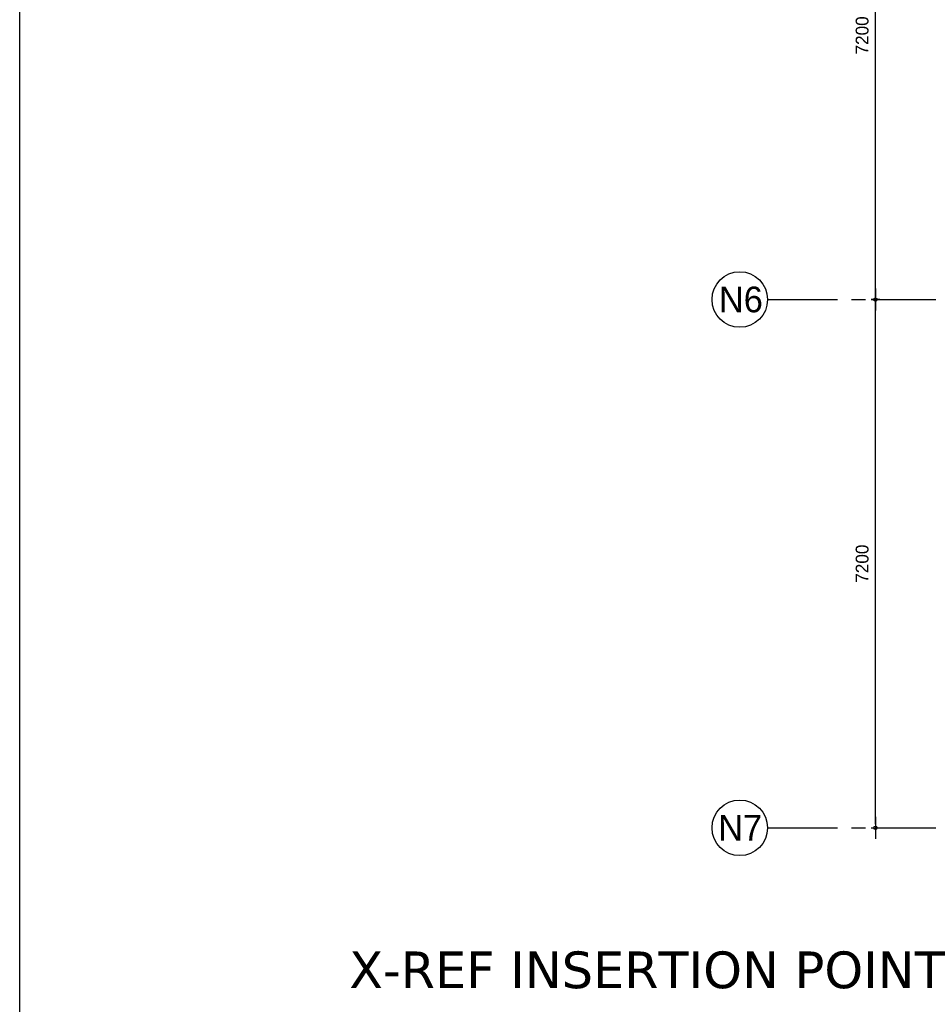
# Model space of a CAD drawing. Header units: millimetres. Extents: x 111285 to 237437, y -9513 to 52045.
# Tile 2 of 117: x 111285 to 123674, y -1811 to 11608. Entities that reach past the tile are written whole.
import ezdxf
from ezdxf.enums import TextEntityAlignment as Align

# ---------------------------------------------------------------- set-up
doc = ezdxf.new("R2010")
doc.units = ezdxf.units.MM
doc.header["$LTSCALE"] = 100
doc.linetypes.add('CENTER', pattern=[50.8, 31.75, -6.35, 6.35, -6.35])
doc.layers.get('0').update_dxf_attribs({"color": 252})
doc.layers.get('Defpoints').update_dxf_attribs({"color": 252})
for name, color, linetype in [('0-HOOFDSTRAMIEN', 1, 'CENTER'), ('0-maatlijn', 252, 'Continuous'), ('0-text-35', 252, 'Continuous'), ('X-ref', 252, 'Continuous')]:
    doc.layers.add(name, color=color, linetype=linetype)
doc.layers.add('OTH 160 HULP NON PLOT', color=252, linetype='Continuous', plot=False)
doc.styles.add('UNI', font='txt')
doc.styles.add('UNI-100-3_5', font='txt', dxfattribs={"height": 350})
doc.styles.add('verdana', font='verdana.ttf')
doc.dimstyles.new('UNI-50-3_5', dxfattribs={"dimscale": 50, "dimtxt": 3.5, "dimasz": 1, "dimexe": 0, "dimexo": 0, "dimgap": 0, "dimtad": 0, "dimrnd": 1, "dimdsep": 46, "dimtxsty": 'UNI', "dimblk": 'DIMPUNT', "dimcen": -3, "dimdle": 5, "dimse1": 1, "dimse2": 1, "dimclrd": 1, "dimclre": 1, "dimclrt": 3, "dimadec": 0, "dimazin": 0, "dimtfac": 2.285714, "dimtix": 1, "dimtmove": 2, "dimatfit": 3, "dimldrblk": 'DIMPUNT', "dimfxl": 0, "dimtvp": 1, "dimtolj": 1, "dimarcsym": 0})

# ---------------------------------------------------------------- blocks, each defined once
blk = doc.blocks.new('DIMPUNT')
at = {"color": 1}
for p, q in [((-3, 0), (3, 0)), ((0, 0), (0, 1.199215)), ((0, -1.199215), (0, 0))]:
    blk.add_line(p, q, dxfattribs=at)
blk.add_circle((0, 0), 0.456811, dxfattribs=at)
blk = doc.blocks.new('*D421')
at = {"layer": '0-maatlijn', "color": 1, "lineweight": -2, "transparency": 16777216}
blk.add_line((-3529, 50), (-3529, 7150), dxfattribs=at)
at = {"layer": 'Defpoints', "color": 0, "transparency": 16777216}
for p in [(-5000, 7200), (-3529, 7200), (-5000, 0)]:
    blk.add_point(p, dxfattribs=at)
at = {"layer": '0-maatlijn', "color": 1, "lineweight": -2, "transparency": 16777216, "xscale": 50, "yscale": 50, "zscale": 50}
for p, rotation in [((-3529, 7200), 90), ((-3529, 0), 270)]:
    blk.add_blockref('DIMPUNT', p, dxfattribs=dict(at, rotation=rotation))
at = {"layer": '0-maatlijn', "color": 3, "transparency": 16777216, "insert": (-3710, 3600), "char_height": 175, "attachment_point": 5, "rotation": 90, "style": 'UNI'}
blk.add_mtext('\\A1;7200', dxfattribs=at)
blk = doc.blocks.new('*D422')
at = {"layer": '0-maatlijn', "color": 1, "lineweight": -2, "transparency": 16777216}
blk.add_line((-3529, 7250), (-3529, 14350), dxfattribs=at)
at = {"layer": 'Defpoints', "color": 0, "transparency": 16777216}
for p in [(-5000, 14400), (-3529, 14400), (-5000, 7200)]:
    blk.add_point(p, dxfattribs=at)
at = {"layer": '0-maatlijn', "color": 1, "lineweight": -2, "transparency": 16777216, "xscale": 50, "yscale": 50, "zscale": 50}
for p, rotation in [((-3529, 14400), 90), ((-3529, 7200), 270)]:
    blk.add_blockref('DIMPUNT', p, dxfattribs=dict(at, rotation=rotation))
at = {"layer": '0-maatlijn', "color": 3, "transparency": 16777216, "insert": (-3710, 10800), "char_height": 175, "attachment_point": 5, "rotation": 90, "style": 'UNI'}
blk.add_mtext('\\A1;7200', dxfattribs=at)
blk = doc.blocks.new('160-600')
at = {"layer": 'OTH 160 HULP NON PLOT', "ltscale": 50}
for q in [(-1979, -1979), (-439, -53), (-53, -439), (0, 0)]:
    blk.add_line((0, 0), q, dxfattribs=at)
at = {"layer": 'OTH 160 HULP NON PLOT', "ltscale": 50, "insert": (-10705, -1685), "char_height": 500, "width": 67075.62, "attachment_point": 1, "style": 'verdana'}
blk.add_mtext('X-REF INSERTION POINT', dxfattribs=at)
blk = doc.blocks.new('onderlegger beganegrond')
at = {"layer": 'X-ref'}
blk.add_blockref('160-600', (330, 594), dxfattribs=at)
blk = doc.blocks.new('U-STRAMIEN')
at = {"layer": '0-HOOFDSTRAMIEN', "ltscale": 0.3}
for points in [[(-5000, 7200), (68000, 7200)], [(-5000, 0), (68000, 0)]]:
    blk.add_lwpolyline(points, dxfattribs=at)
at = {"layer": '0-HOOFDSTRAMIEN', "color": 1, "linetype": 'Continuous'}
for centre in [(-5378.659, 7200), (-5378.659, 0)]:
    blk.add_circle(centre, 378.659, dxfattribs=at)
at = {"layer": '0-text-35', "style": 'UNI-100-3_5'}
for s, p in [('N6', (-5363.976, 7201.394)), ('N7', (-5373.912, 1.394))]:
    blk.add_text(s, height=350, dxfattribs=at).set_placement(p, align=Align.MIDDLE)
at = {"layer": '0-maatlijn'}
for base, p1, p2, picture, middle in [((-3528.535, 14400), (-5000, 7200), (-5000, 14400), '*D422', (-3710.361, 10800)), ((-3528.535, 7200), (-5000, 0), (-5000, 7200), '*D421', (-3710.361, 3600))]:
    dim = blk.add_linear_dim(base=base, p1=p1, p2=p2, angle=90, dimstyle='UNI-50-3_5', dxfattribs=at)
    dim.commit()
    dim.dimension.update_dxf_attribs({"geometry": picture, "text_midpoint": middle})

msp = doc.modelspace()

# ---------------------------------------------------------------- linework, layer by layer
at = {"layer": 'OTH 160 HULP NON PLOT'}
msp.add_lwpolyline([(111285, 52045), (237437, 52045), (237437, -9513), (111285, -9513)], close=True, dxfattribs=at)
msp.add_lwpolyline([(111285, 52045), (237437, 52045), (237437, -9513), (111285, -9513)], close=True, dxfattribs=at)

# ---------------------------------------------------------------- block references
msp.add_blockref('onderlegger beganegrond', (126152, 0))
at = {"layer": '0-HOOFDSTRAMIEN'}
msp.add_blockref('U-STRAMIEN', (126482, 594), dxfattribs=at)

# ---------------------------------------------------------------- texts
at = {"layer": 'OTH 160 HULP NON PLOT', "ltscale": 50, "insert": (115777, -1091), "char_height": 500, "width": 67075.62, "attachment_point": 1, "style": 'verdana'}
msp.add_mtext('X-REF INSERTION POINT', dxfattribs=at)
msp.add_mtext('X-REF INSERTION POINT', dxfattribs=at)
msp.add_mtext('X-REF INSERTION POINT', dxfattribs=at)

doc.saveas('drawing.dxf')
